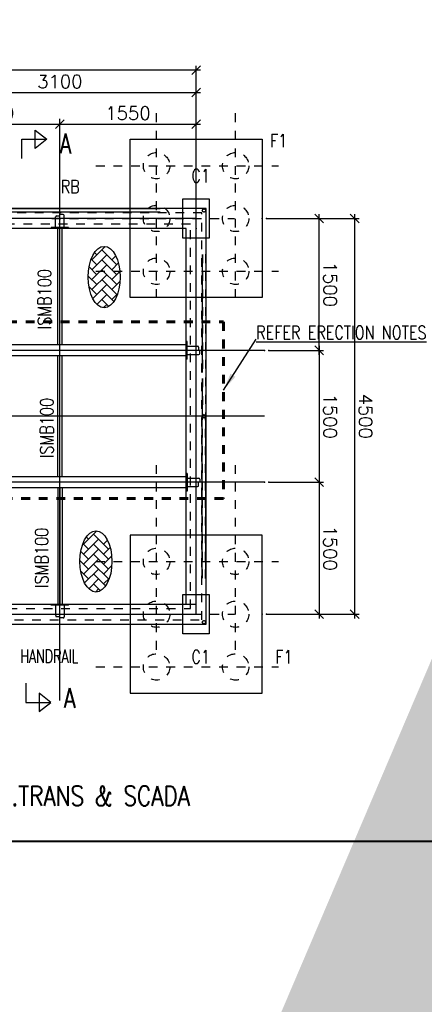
# Model space of a CAD drawing. Header units: inches. Extents: x 727810 to 1461440, y 2714588 to 5435005.
# Tile 9 of 233: x 728334 to 728339, y 2715572 to 2715583. Entities that reach past the tile are written whole.
import ezdxf

# ---------------------------------------------------------------- set-up
doc = ezdxf.new("R2010")
doc.units = ezdxf.units.IN
doc.header["$MEASUREMENT"] = 0
doc.linetypes.add('DIVIDEX2', pattern=[2.5, 1, -0.5, 0, -0.5, 0, -0.5])
doc.linetypes.add('HIDDEN', pattern=[0.375, 0.25, -0.125])
doc.layers.add('AM_5', color=3, linetype='Continuous', lineweight=15)
doc.layers.add('AM_8', color=1, linetype='Continuous', lineweight=15)
doc.layers.add('DETAILS', color=7, linetype='Continuous')
doc.layers.add('Inverter Room', color=7, linetype='Continuous')
doc.styles.add('RANJAN', font='romans.shx', dxfattribs={"width": 0.75})
doc.styles.add('ROMANS', font='ROMANS.shx', dxfattribs={"height": 10})
doc.dimstyles.new('ROMANS$0', dxfattribs={"dimscale": 100, "dimtxt": 100, "dimasz": 1, "dimexe": 0.5, "dimexo": 0.5, "dimgap": 0.5, "dimtad": 1, "dimdec": 0, "dimrnd": 5, "dimdsep": 46, "dimtxsty": 'ROMANS', "dimblk": 'OBLIQUE', "dimcen": 1, "dimdle": 0.5, "dimclrd": 6, "dimclre": 6, "dimclrt": 3, "dimadec": 0, "dimazin": 0, "dimtfac": 1, "dimtdec": 0, "dimtix": 1, "dimtmove": 0, "dimatfit": 3, "dimldrblk": 'OBLIQUE', "dimfxl": 1, "dimtolj": 1, "dimtzin": 0, "dimarcsym": 0})
doc.dimstyles.new('ROMANS$7', dxfattribs={"dimscale": 100, "dimtxt": 2.5, "dimasz": 2, "dimexe": 20, "dimexo": 20, "dimgap": 0.5, "dimtad": 1, "dimdec": 0, "dimrnd": 5, "dimzin": 0, "dimdsep": 46, "dimtxsty": 'ROMANS', "dimcen": 0.09, "dimdle": 20, "dimclrd": 256, "dimclre": 256, "dimclrt": 3, "dimadec": 0, "dimazin": 0, "dimtfac": 20, "dimtdec": 0, "dimtix": 1, "dimtmove": 2, "dimatfit": 3, "dimfxl": 1, "dimtolj": 1, "dimtzin": 0, "dimarcsym": 0})

# ---------------------------------------------------------------- blocks, each defined once
blk = doc.blocks.new('_Oblique')
at = {"color": 0, "linetype": 'ByBlock', "lineweight": -2}
blk.add_line((-0.5, -0.5), (0.5, 0.5), dxfattribs=at)
blk = doc.blocks.new('*D83')
at = {"layer": 'Inverter Room', "color": 6, "lineweight": -2, "ltscale": 0.5, "transparency": 16777216}
for p, q in [((2096078, -2325715), (2096078, -2332015)), ((2096815, -2325765), (2096028, -2325765)), ((2096815, -2331965), (2096028, -2331965))]:
    blk.add_line(p, q, dxfattribs=at)
at = {"layer": 'Inverter Room', "color": 0, "ltscale": 0.5, "transparency": 16777216}
for p in [(2096865, -2325765), (2096078, -2331965), (2096865, -2331965)]:
    blk.add_point(p, dxfattribs=at)
at = {"layer": 'Inverter Room', "color": 6, "lineweight": -2, "ltscale": 0.5, "transparency": 16777216, "xscale": 100, "yscale": 100, "zscale": 100}
for p, rotation in [((2096078, -2325765), 90), ((2096078, -2331965), 270)]:
    blk.add_blockref('_Oblique', p, dxfattribs=dict(at, rotation=rotation))
at = {"layer": 'Inverter Room', "color": 3, "ltscale": 0.5, "transparency": 16777216, "insert": (2095953, -2328865), "char_height": 150, "attachment_point": 5, "rotation": 90, "style": 'ROMANS'}
blk.add_mtext('\\A1;6200', dxfattribs=at)
blk = doc.blocks.new('*D84')
at = {"layer": 'Inverter Room', "color": 6, "lineweight": -2, "ltscale": 0.5, "transparency": 16777216}
for p, q in [((2097765, -2324965), (2097765, -2323912)), ((2102265, -2324965), (2102265, -2323912)), ((2097715, -2323962), (2102315, -2323962))]:
    blk.add_line(p, q, dxfattribs=at)
at = {"layer": 'Inverter Room', "color": 0, "ltscale": 0.5, "transparency": 16777216}
for p in [(2102265, -2323962), (2097765, -2325015), (2102265, -2325015)]:
    blk.add_point(p, dxfattribs=at)
at = {"layer": 'Inverter Room', "color": 6, "lineweight": -2, "ltscale": 0.5, "transparency": 16777216, "xscale": 100, "yscale": 100, "zscale": 100, "rotation": 180}
blk.add_blockref('_Oblique', (2097765, -2323962), dxfattribs=at)
at = {"layer": 'Inverter Room', "color": 6, "lineweight": -2, "ltscale": 0.5, "transparency": 16777216, "xscale": 100, "yscale": 100, "zscale": 100}
blk.add_blockref('_Oblique', (2102265, -2323962), dxfattribs=at)
at = {"layer": 'Inverter Room', "color": 3, "ltscale": 0.5, "transparency": 16777216, "insert": (2100015, -2323837), "char_height": 150, "attachment_point": 5, "style": 'ROMANS'}
blk.add_mtext('\\A1;4500', dxfattribs=at)
blk = doc.blocks.new('*D73')
at = {"layer": 'AM_5', "color": 6, "lineweight": -2, "transparency": 16777216}
for p, q in [((2096334, -2328915), (2096334, -2325715)), ((2096815, -2325765), (2096284, -2325765)), ((2096815, -2328865), (2096284, -2328865))]:
    blk.add_line(p, q, dxfattribs=at)
at = {"layer": 'Inverter Room', "color": 0, "transparency": 16777216}
for p in [(2096334, -2325765), (2096865, -2325765), (2096865, -2328865)]:
    blk.add_point(p, dxfattribs=at)
at = {"layer": 'AM_5', "color": 6, "lineweight": -2, "transparency": 16777216, "xscale": 100, "yscale": 100, "zscale": 100}
for p, rotation in [((2096334, -2325765), 90), ((2096334, -2328865), 270)]:
    blk.add_blockref('_Oblique', p, dxfattribs=dict(at, rotation=rotation))
at = {"layer": 'AM_5', "color": 3, "transparency": 16777216, "insert": (2096209, -2327315), "char_height": 150, "attachment_point": 5, "rotation": 90, "style": 'ROMANS', "bg_fill": 3, "box_fill_scale": 1.25, "bg_fill_color": 256, "bg_fill_true_color": 13158600, "bg_fill_transparency": 0}
blk.add_mtext('\\A1;3100', dxfattribs=at)
blk = doc.blocks.new('*D86')
at = {"layer": 'DETAILS', "color": 6, "lineweight": -2, "ltscale": 0.5, "transparency": 16777216}
for p, q in [((2099315, -2324365), (2097715, -2324365)), ((2097765, -2324915), (2097765, -2324315)), ((2099265, -2324938), (2099265, -2324315))]:
    blk.add_line(p, q, dxfattribs=at)
at = {"layer": 'Inverter Room', "color": 0, "ltscale": 0.5, "transparency": 16777216}
for p in [(2097765, -2324365), (2097765, -2324965), (2099265, -2324988)]:
    blk.add_point(p, dxfattribs=at)
at = {"layer": 'DETAILS', "color": 6, "lineweight": -2, "ltscale": 0.5, "transparency": 16777216, "xscale": 100, "yscale": 100, "zscale": 100, "rotation": 180}
blk.add_blockref('_Oblique', (2097765, -2324365), dxfattribs=at)
at = {"layer": 'DETAILS', "color": 6, "lineweight": -2, "ltscale": 0.5, "transparency": 16777216, "xscale": 100, "yscale": 100, "zscale": 100}
blk.add_blockref('_Oblique', (2099265, -2324365), dxfattribs=at)
at = {"layer": 'DETAILS', "color": 3, "ltscale": 0.5, "transparency": 16777216, "insert": (2098515, -2324240), "char_height": 150, "attachment_point": 5, "style": 'ROMANS', "bg_fill": 3, "box_fill_scale": 1.25, "bg_fill_color": 256, "bg_fill_true_color": 13158600, "bg_fill_transparency": 0}
blk.add_mtext('\\A1;1500', dxfattribs=at)
blk = doc.blocks.new('*D74')
at = {"layer": 'DETAILS', "color": 6, "lineweight": -2, "ltscale": 0.5, "transparency": 16777216}
for p, q in [((2100715, -2324365), (2102315, -2324365)), ((2100765, -2324938), (2100765, -2324315)), ((2102265, -2324915), (2102265, -2324315))]:
    blk.add_line(p, q, dxfattribs=at)
at = {"layer": 'Inverter Room', "color": 0, "ltscale": 0.5, "transparency": 16777216}
for p in [(2102265, -2324365), (2102265, -2324965), (2100765, -2324988)]:
    blk.add_point(p, dxfattribs=at)
at = {"layer": 'DETAILS', "color": 6, "lineweight": -2, "ltscale": 0.5, "transparency": 16777216, "xscale": 100, "yscale": 100, "zscale": 100, "rotation": 180}
blk.add_blockref('_Oblique', (2100765, -2324365), dxfattribs=at)
at = {"layer": 'DETAILS', "color": 6, "lineweight": -2, "ltscale": 0.5, "transparency": 16777216, "xscale": 100, "yscale": 100, "zscale": 100}
blk.add_blockref('_Oblique', (2102265, -2324365), dxfattribs=at)
at = {"layer": 'DETAILS', "color": 3, "ltscale": 0.5, "transparency": 16777216, "insert": (2101515, -2324240), "char_height": 150, "attachment_point": 5, "style": 'ROMANS', "bg_fill": 3, "box_fill_scale": 1.25, "bg_fill_color": 256, "bg_fill_true_color": 13158600, "bg_fill_transparency": 0}
blk.add_mtext('\\A1;1500', dxfattribs=at)
blk = doc.blocks.new('*D75')
at = {"layer": 'DETAILS', "color": 6, "lineweight": -2, "ltscale": 0.5, "transparency": 16777216}
for p, q in [((2099215, -2324365), (2100815, -2324365)), ((2099265, -2324888), (2099265, -2324315)), ((2100765, -2324888), (2100765, -2324315))]:
    blk.add_line(p, q, dxfattribs=at)
at = {"layer": 'Inverter Room', "color": 0, "ltscale": 0.5, "transparency": 16777216}
for p in [(2100765, -2324365), (2099265, -2324938), (2100765, -2324938)]:
    blk.add_point(p, dxfattribs=at)
at = {"layer": 'DETAILS', "color": 6, "lineweight": -2, "ltscale": 0.5, "transparency": 16777216, "xscale": 100, "yscale": 100, "zscale": 100, "rotation": 180}
blk.add_blockref('_Oblique', (2099265, -2324365), dxfattribs=at)
at = {"layer": 'DETAILS', "color": 6, "lineweight": -2, "ltscale": 0.5, "transparency": 16777216, "xscale": 100, "yscale": 100, "zscale": 100}
blk.add_blockref('_Oblique', (2100765, -2324365), dxfattribs=at)
at = {"layer": 'DETAILS', "color": 3, "ltscale": 0.5, "transparency": 16777216, "insert": (2100015, -2324240), "char_height": 150, "attachment_point": 5, "style": 'ROMANS', "bg_fill": 3, "box_fill_scale": 1.25, "bg_fill_color": 256, "bg_fill_true_color": 13158600, "bg_fill_transparency": 0}
blk.add_mtext('\\A1;1500', dxfattribs=at)
blk = doc.blocks.new('*D88')
at = {"layer": 'DETAILS', "color": 6, "lineweight": -2, "ltscale": 0.5, "transparency": 16777216}
for p, q in [((2096692, -2327365), (2096692, -2325715)), ((2097830, -2325765), (2096642, -2325765)), ((2097830, -2327315), (2096642, -2327315))]:
    blk.add_line(p, q, dxfattribs=at)
at = {"layer": 'Inverter Room', "color": 0, "ltscale": 0.5, "transparency": 16777216}
for p in [(2096692, -2325765), (2097880, -2325765), (2097880, -2327315)]:
    blk.add_point(p, dxfattribs=at)
at = {"layer": 'DETAILS', "color": 6, "lineweight": -2, "ltscale": 0.5, "transparency": 16777216, "xscale": 100, "yscale": 100, "zscale": 100}
for p, rotation in [((2096692, -2325765), 90), ((2096692, -2327315), 270)]:
    blk.add_blockref('_Oblique', p, dxfattribs=dict(at, rotation=rotation))
at = {"layer": 'DETAILS', "color": 3, "ltscale": 0.5, "transparency": 16777216, "insert": (2096567, -2326540), "char_height": 150, "attachment_point": 5, "rotation": 90, "style": 'ROMANS', "bg_fill": 3, "box_fill_scale": 1.25, "bg_fill_color": 256, "bg_fill_true_color": 13158600, "bg_fill_transparency": 0}
blk.add_mtext('\\A1;1550', dxfattribs=at)
blk = doc.blocks.new('*D90')
at = {"layer": 'DETAILS', "color": 6, "lineweight": -2, "ltscale": 0.5, "transparency": 16777216}
for p, q in [((2097830, -2327315), (2096642, -2327315)), ((2096692, -2328915), (2096692, -2327265)), ((2097830, -2328865), (2096642, -2328865))]:
    blk.add_line(p, q, dxfattribs=at)
at = {"layer": 'Inverter Room', "color": 0, "ltscale": 0.5, "transparency": 16777216}
for p in [(2096692, -2327315), (2097880, -2327315), (2097880, -2328865)]:
    blk.add_point(p, dxfattribs=at)
at = {"layer": 'DETAILS', "color": 6, "lineweight": -2, "ltscale": 0.5, "transparency": 16777216, "xscale": 100, "yscale": 100, "zscale": 100}
for p, rotation in [((2096692, -2327315), 90), ((2096692, -2328865), 270)]:
    blk.add_blockref('_Oblique', p, dxfattribs=dict(at, rotation=rotation))
at = {"layer": 'DETAILS', "color": 3, "ltscale": 0.5, "transparency": 16777216, "insert": (2096567, -2328090), "char_height": 150, "attachment_point": 5, "rotation": 90, "style": 'ROMANS', "bg_fill": 3, "box_fill_scale": 1.25, "bg_fill_color": 256, "bg_fill_true_color": 13158600, "bg_fill_transparency": 0}
blk.add_mtext('\\A1;1550', dxfattribs=at)
blk = doc.blocks.new('bhcbhb')
at = {"layer": 'AM_8', "ltscale": 0.5}
h = blk.add_hatch(dxfattribs=at)
h.set_pattern_fill('AR-HBONE', color=256, scale=20, angle=90, style=0)
h.set_pattern_definition([(135, (-264515.51, -4301173.805), (-113.137085, 2e-14), [240, -80]), (225, (-264572.08, -4301117.24), (-113.137085, 2e-14), [240, -80])])
edge = h.paths.add_edge_path()
edge.add_ellipse((2098431.2, -2326810.7), major_axis=(-348.6, 0), ratio=0.5219783, start_angle=191.45916, end_angle=459.29111)
edge.add_ellipse((2098431.2, -2326810.7), major_axis=(-348.6, 0), ratio=0.5219783, start_angle=99.29111, end_angle=191.45916)
h = blk.add_hatch(dxfattribs=at)
h.set_pattern_fill('AR-HBONE', color=256, scale=20, angle=90, style=0)
h.set_pattern_definition([(135, (-261281.35, -4301267.94), (-113.137085, 2e-14), [240, -80]), (225, (-261337.92, -4301211.37), (-113.137085, 2e-14), [240, -80])])
edge = h.paths.add_edge_path()
edge.add_ellipse((2101665.3, -2326904.8), major_axis=(-348.6, 0), ratio=0.5219783, start_angle=191.45916, end_angle=459.29111)
edge.add_ellipse((2101665.3, -2326904.8), major_axis=(-348.6, 0), ratio=0.5219783, start_angle=99.29111, end_angle=191.45916)
at = {"layer": 'DETAILS', "linetype": 'DIVIDEX2', "ltscale": 0.5}
for p, q in [((2097165.3, -2326904.8), (2097165.3, -2324828.8)), ((2098365.3, -2326904.8), (2098365.3, -2324828.8)), ((2101665.3, -2326904.8), (2101665.3, -2324828.8)), ((2102865.3, -2326904.8), (2102865.3, -2324828.8)), ((2098669.2, -2325315.3), (2096567.2, -2325315.3)), ((2097765.3, -2327404.8), (2097765.3, -2325328.8)), ((2102669.2, -2325315.3), (2100567.2, -2325315.3)), ((2102265.3, -2327404.8), (2102265.3, -2325328.8)), ((2098669.2, -2326215.3), (2096567.2, -2326215.3)), ((2102669.2, -2326215.3), (2100567.2, -2326215.3))]:
    blk.add_line(p, q, dxfattribs=at)
at = {"layer": 'DETAILS', "ltscale": 0.5}
for p, q in [((2098174.4, -2325655.3), (2100014.8, -2325655.3)), ((2098174.4, -2325695.3), (2099515.3, -2325695.3)), ((2099585.3, -2325695.3), (2100014.8, -2325695.3)), ((2101856.2, -2325655.3), (2100015.8, -2325655.3)), ((2101856.2, -2325695.3), (2100015.8, -2325695.3)), ((2097654.4, -2326175.3), (2097654.4, -2331535.4)), ((2097694.4, -2326175.3), (2097694.4, -2331535.4))]:
    blk.add_line(p, q, dxfattribs=at)
at = {"layer": 'DETAILS', "linetype": 'HIDDEN', "lineweight": 60, "ltscale": 20}
blk.add_lwpolyline([(2098942.4, -2332504), (2098942.4, -2325454.7), (2100949.6, -2325454.7), (2100949.6, -2332504)], close=True, dxfattribs=at)
at = {"layer": 'DETAILS', "ltscale": 0.5}
for centre in [(2097674.4, -2325675.3), (2100015.3, -2325675.3), (2102356.2, -2325675.3)]:
    blk.add_circle(centre, 20, dxfattribs=at)
for centre in [(2098431.2, -2326810.7), (2101665.3, -2326904.8)]:
    blk.add_ellipse(centre, major_axis=(-348.6, 0), ratio=0.5219783, dxfattribs=at)
at = {"layer": 'Inverter Room', "ltscale": 2}
for p, q in [((2099265.3, -2324987.7), (2099265.3, -2332237.4)), ((2100015.3, -2324987.7), (2100015.3, -2332237.4)), ((2100765.3, -2324987.7), (2100765.3, -2332237.4)), ((2099202.8, -2327315.3), (2097880.3, -2327315.3)), ((2100702.8, -2327315.3), (2099327.8, -2327315.3)), ((2100827.8, -2327315.3), (2102150.3, -2327315.3))]:
    blk.add_line(p, q, dxfattribs=at)
at = {"layer": 'Inverter Room', "color": 8, "linetype": 'HIDDEN', "ltscale": 2}
for p, q in [((2098172.8, -2325657.4), (2100006, -2325657.4)), ((2098174.4, -2325693.3), (2099515.3, -2325693.3)), ((2099585.3, -2325693.3), (2100006.1, -2325693.3)), ((2101856.2, -2325693.3), (2100024.6, -2325693.3)), ((2101857.9, -2325657.4), (2100024.7, -2325657.4)), ((2097656.4, -2326175.3), (2097656.4, -2331535.4)), ((2097692.4, -2326173.6), (2097692.4, -2331535.4))]:
    blk.add_line(p, q, dxfattribs=at)
at = {"layer": 'Inverter Room', "color": 2}
for p, q in [((2099217.6, -2325864.8), (2099217.6, -2325747.8)), ((2099228.9, -2325736.6), (2099267.4, -2325736.6)), ((2099301.8, -2325721.5), (2099268, -2325721.5)), ((2099313.1, -2325864.8), (2099313.1, -2325732.8)), ((2100717.6, -2325864.8), (2100717.6, -2325732.8)), ((2100728.9, -2325721.5), (2100762.7, -2325721.5)), ((2100801.8, -2325736.6), (2100763.2, -2325736.6)), ((2100813.1, -2325864.8), (2100813.1, -2325747.8)), ((2099310.1, -2325867.8), (2099220.6, -2325867.8)), ((2100720.6, -2325867.8), (2100810.1, -2325867.8)), ((2097722, -2327278.8), (2097722, -2327312.7)), ((2097865.3, -2327267.6), (2097733.3, -2327267.6)), ((2097737.1, -2327351.8), (2097737.1, -2327313.2)), ((2097868.3, -2327270.6), (2097868.3, -2327360.1)), ((2102162.3, -2327270.6), (2102162.3, -2327360.1)), ((2102165.3, -2327267.6), (2102297.4, -2327267.6)), ((2102293.6, -2327351.8), (2102293.6, -2327313.2)), ((2102308.6, -2327278.8), (2102308.6, -2327312.7)), ((2097865.3, -2327363.1), (2097748.3, -2327363.1)), ((2102165.3, -2327363.1), (2102282.3, -2327363.1))]:
    blk.add_line(p, q, dxfattribs=at)
at = {"layer": 'Inverter Room', "color": 4, "ltscale": 0.5}
for p, q in [((2099165.3, -2325867.8), (2099165.3, -2325879.8)), ((2099202.8, -2325880.3), (2099202.8, -2331850.3)), ((2099327.8, -2325880.3), (2099327.8, -2331850.3)), ((2099365.3, -2325867.8), (2099365.3, -2325879.8)), ((2100665.3, -2325867.8), (2100665.3, -2325879.8)), ((2100702.8, -2325880.3), (2100702.8, -2331850.3)), ((2100827.8, -2325880.3), (2100827.8, -2331850.3)), ((2100865.3, -2325867.8), (2100865.3, -2325879.8)), ((2097868.3, -2327215.3), (2097880.3, -2327215.3)), ((2099202.8, -2327290.3), (2097880.3, -2327290.3)), ((2100702.8, -2327290.3), (2099327.8, -2327290.3)), ((2100827.8, -2327290.3), (2102150.3, -2327290.3)), ((2102162.3, -2327215.3), (2102150.3, -2327215.3)), ((2097868.3, -2327415.3), (2097880.3, -2327415.3)), ((2099202.8, -2327340.3), (2097880.3, -2327340.3)), ((2100702.8, -2327340.3), (2099327.8, -2327340.3)), ((2100827.8, -2327340.3), (2102150.3, -2327340.3)), ((2102162.3, -2327415.3), (2102150.3, -2327415.3))]:
    blk.add_line(p, q, dxfattribs=at)
for points in [[(2098665.3, -2325015.3), (2098665.3, -2326515.3), (2096865.3, -2326515.3), (2096865.3, -2325015.3)], [(2101365.3, -2325015.3), (2101365.3, -2326515.3), (2103165.3, -2326515.3), (2103165.3, -2325015.3)], [(2102380.3, -2332080.3), (2102380.3, -2325650.3), (2097650.3, -2325650.3), (2097650.3, -2332080.3)], [(2102150.3, -2331850.3), (2102150.3, -2325880.3), (2097880.3, -2325880.3), (2097880.3, -2331850.3)]]:
    blk.add_lwpolyline(points, close=True, dxfattribs=at)
at = {"layer": 'Inverter Room', "ltscale": 3}
for points in [[(2097990.3, -2325615.3), (2097990.3, -2325915.3), (2097540.3, -2325915.3), (2097540.3, -2325615.3)], [(2102490.3, -2325615.3), (2102490.3, -2325915.3), (2102040.3, -2325915.3), (2102040.3, -2325615.3)]]:
    blk.add_lwpolyline(points, close=True, dxfattribs=at)
at = {"layer": 'Inverter Room', "color": 8, "linetype": 'HIDDEN', "ltscale": 2}
for points in [[(2099515.3, -2325700.3), (2097700.3, -2325700.3), (2097700.3, -2332030.3), (2102330.3, -2332030.3), (2102330.3, -2325700.3), (2099585.3, -2325700.3)], [(2098740.3, -2331900.3), (2102200.3, -2331900.3), (2102200.3, -2325830.3), (2097830.3, -2325830.3), (2097830.3, -2331900.3), (2098665.3, -2331900.3)]]:
    blk.add_lwpolyline(points, dxfattribs=at)
at = {"layer": 'Inverter Room', "ltscale": 2}
blk.add_lwpolyline([(2102265.3, -2331965.3), (2102265.3, -2325765.3), (2097765.3, -2325765.3), (2097765.3, -2331965.3)], close=True, dxfattribs=at)
at = {"layer": 'Inverter Room', "color": 4, "ltscale": 0.5}
for points in [[(2102150.3, -2331815.3), (2102150.3, -2325765.3)], [(2099365.3, -2325867.8), (2099165.3, -2325867.8)], [(2100665.3, -2325867.8), (2100865.3, -2325867.8)], [(2097868.3, -2327215.3), (2097868.3, -2327415.3)], [(2102162.3, -2327215.3), (2102162.3, -2327415.3)]]:
    blk.add_lwpolyline(points, dxfattribs=at)
at = {"layer": 'Inverter Room', "color": 4, "linetype": 'Continuous'}
blk.add_lwpolyline([(2103048.3, -2327703.1), (2103268.3, -2327703.1), (2103268.3, -2327417.8), (2103162.7, -2327551.6), (2103370.5, -2327551.6), (2103268.3, -2327417.8)], dxfattribs=at)
at = {"layer": 'Inverter Room', "color": 8, "linetype": 'HIDDEN', "ltscale": 2}
for centre, radius in [((2097165.3, -2325315.3), 150), ((2097765.3, -2325315.3), 150), ((2098365.3, -2325315.3), 150), ((2101665.3, -2325315.3), 150), ((2102265.3, -2325315.3), 150), ((2102865.3, -2325315.3), 150), ((2097674.4, -2325675.3), 18), ((2100015.3, -2325675.3), 18), ((2102356.2, -2325675.3), 18), ((2097165.3, -2326215.3), 150), ((2097765.3, -2326215.3), 150), ((2098365.3, -2326215.3), 150), ((2101665.3, -2326215.3), 150), ((2102265.3, -2326215.3), 150), ((2102865.3, -2326215.3), 150)]:
    blk.add_circle(centre, radius, dxfattribs=at)
at = {"layer": 'Inverter Room', "color": 2}
for centre, radius, start, end in [((2099228.9, -2325747.8), 11.2, 90, 180), ((2099301.8, -2325732.8), 11.2, 0, 90), ((2100728.9, -2325732.8), 11.2, 90, 180), ((2100801.8, -2325747.8), 11.2, 360, 90), ((2099220.6, -2325864.8), 3, 180, 270), ((2099310.1, -2325864.8), 3, 270, 0), ((2100720.6, -2325864.8), 3, 180, 270), ((2100810.1, -2325864.8), 3, 270, 360), ((2097733.3, -2327278.8), 11.2, 90, 180), ((2097865.3, -2327270.6), 3, 0, 90), ((2102165.3, -2327270.6), 3, 90, 180), ((2102297.4, -2327278.8), 11.2, 360, 90), ((2097748.3, -2327351.8), 11.2, 180, 270), ((2097865.3, -2327360.1), 3, 270, 0), ((2102165.3, -2327360.1), 3, 180, 270), ((2102282.3, -2327351.8), 11.2, 270, 360)]:
    blk.add_arc(centre, radius, start, end, dxfattribs=at)
at = {"layer": 'DETAILS', "color": 3, "style": 'ROMANS', "width": 0.8}
for s, rotation, p in [('RB', 90, (2097478.1, -2327305.9)), ('ISMB100', 180, (2099024.7, -2327414.8)), ('ISMB100', 180, (2100490.5, -2327389.4)), ('ISMB100', 180, (2101966.8, -2327447.9))]:
    blk.add_text(s, height=150, rotation=rotation, dxfattribs=at).set_placement(p)
at = {"layer": 'Inverter Room', "color": 3, "linetype": 'Continuous', "style": 'ROMANS', "width": 0.8}
for s, p in [('F1', (2102825.7, -2324864.4)), ('F1', (2096955.7, -2324924.2)), ('C1', (2097355, -2325817.8)), ('C1', (2102825.7, -2325817.8))]:
    blk.add_text(s, height=150, rotation=90, dxfattribs=at).set_placement(p)
at = {"layer": 'Inverter Room', "color": 3, "style": 'ROMANS', "width": 0.7}
blk.add_text('HANDRAIL', height=150, rotation=90, dxfattribs=at).set_placement((2102818.3, -2327766.3))
at = {"layer": 'Inverter Room', "color": 2, "linetype": 'Continuous', "ltscale": 0.6, "style": 'RANJAN', "width": 0.75}
blk.add_text('A', height=225, rotation=90, dxfattribs=at).set_placement((2103332.3, -2327269.6))
at = {"layer": 'Inverter Room', "ltscale": 0.5}
for base, p1, p2, angle, picture, middle in [((2102265.3, -2323961.8), (2097765.3, -2325015.3), (2102265.3, -2325015.3), 180, '*D84', (2100015.3, -2323836.8)), ((2096077.9, -2331965.3), (2096865.3, -2325765.3), (2096865.3, -2331965.3), 90, '*D83', (2095952.9, -2328865.3))]:
    dim = blk.add_linear_dim(base=base, p1=p1, p2=p2, angle=angle, dimstyle='ROMANS$0', override={"dimtxt": 150, "dimfxl": 0.75, "dimarcsym": 1}, dxfattribs=at)
    dim.commit()
    dim.dimension.update_dxf_attribs({"geometry": picture, "text_midpoint": middle})
at = {"layer": 'DETAILS', "ltscale": 100}
blk.add_leader([(2099717.3, -2325454.7), (2099137.7, -2325082.5)], dimstyle='ROMANS$7', override={"dimtxt": 150, "dimgap": 0.5, "dimtad": 0, "dimtfill": 1, "dimarcsym": 1}, dxfattribs=at)
at = {"layer": 'AM_5'}
dim = blk.add_linear_dim(base=(2096333.6, -2325765.3), p1=(2096865.3, -2328865.3), p2=(2096865.3, -2325765.3), angle=90, dimstyle='ROMANS$0', override={"dimtxt": 150, "dimtfill": 1, "dimarcsym": 1}, dxfattribs=at)
dim.commit()
dim.dimension.update_dxf_attribs({"geometry": '*D73', "text_midpoint": (2096208.6, -2327315.3)})
at = {"layer": 'DETAILS', "ltscale": 0.5}
for base, p1, p2, picture, middle in [((2097765.3, -2324365.3), (2099265.3, -2324987.7), (2097765.3, -2324965.3), '*D86', (2098515.3, -2324240.3)), ((2102265.3, -2324365.3), (2100765.3, -2324987.7), (2102265.3, -2324965.3), '*D74', (2101515.3, -2324240.3))]:
    dim = blk.add_linear_dim(base=base, p1=p1, p2=p2, angle=180, dimstyle='ROMANS$0', override={"dimtxt": 150, "dimtfill": 1, "dimarcsym": 1}, dxfattribs=at)
    dim.commit()
    dim.dimension.update_dxf_attribs({"geometry": picture, "text_midpoint": middle})
at = {"layer": 'Inverter Room', "ltscale": 2}
blk.add_line((2103247.8, -2327315.3), (2096632.7, -2327315.3), dxfattribs=at)
at = {"layer": 'Inverter Room', "color": 4, "linetype": 'Continuous'}
blk.add_lwpolyline([(2097083.7, -2327749), (2096863.7, -2327749), (2096863.7, -2327463.6), (2096969.2, -2327597.4), (2096761.4, -2327597.4), (2096863.7, -2327463.6)], dxfattribs=at)
at = {"layer": 'Inverter Room', "color": 2, "linetype": 'Continuous', "style": 'ROMANS', "width": 0.8}
blk.add_text('%%UREFER ERECTION NOTES', height=150, rotation=90, dxfattribs=at).set_placement((2099137.7, -2325082.5))
at = {"layer": 'Inverter Room', "color": 2, "linetype": 'Continuous', "ltscale": 0.6, "style": 'RANJAN', "width": 0.75}
blk.add_text('A', height=225, rotation=90, dxfattribs=at).set_placement((2097024.7, -2327315.5))
at = {"layer": 'DETAILS', "ltscale": 0.5}
dim = blk.add_linear_dim(base=(2100765.3, -2324365.3), p1=(2099265.3, -2324937.7), p2=(2100765.3, -2324937.7), angle=180, dimstyle='ROMANS$0', override={"dimtxt": 150, "dimtfill": 1, "dimarcsym": 1}, dxfattribs=at)
dim.commit()
dim.dimension.update_dxf_attribs({"geometry": '*D75', "text_midpoint": (2100015.3, -2324240.3)})
dim = blk.add_linear_dim(base=(2096691.9, -2325765.3), p1=(2097880.3, -2327315.3), p2=(2097880.3, -2325765.3), angle=90, dimstyle='ROMANS$0', override={"dimtxt": 150, "dimtfill": 1, "dimarcsym": 1}, dxfattribs=at)
dim.commit()
dim.dimension.update_dxf_attribs({"geometry": '*D88', "text_midpoint": (2096566.9, -2326540.3)})
dim = blk.add_linear_dim(base=(2096691.9, -2327315.3), p1=(2097880.3, -2328865.3), p2=(2097880.3, -2327315.3), angle=90, dimstyle='ROMANS$0', override={"dimtxt": 150, "dimtfill": 1, "dimarcsym": 1}, dxfattribs=at)
dim.commit()
dim.dimension.update_dxf_attribs({"geometry": '*D90', "text_midpoint": (2096566.9, -2328090.3)})

msp = doc.modelspace()

# ---------------------------------------------------------------- linework, layer by layer
at = {"color": 3, "lineweight": 40}
msp.add_line((728362.91078, 2715573.5094), (728323.26504, 2715573.5094), dxfattribs=at)

# ---------------------------------------------------------------- block references
at = {"layer": 'DETAILS', "xscale": 0.000999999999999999, "yscale": 0.000999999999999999, "zscale": 0.000999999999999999, "rotation": 270}
msp.add_blockref('bhcbhb', (730661.9423, 2717678.3595, 0.148), dxfattribs=at)

# ---------------------------------------------------------------- texts
at = {"layer": 'Inverter Room', "color": 2, "linetype": 'Continuous', "style": 'ROMANS', "width": 0.8}
msp.add_text('PLATFORM FOR BATTERY, ACDB, AUX.TRANS & SCADA', height=0.225, dxfattribs=at).set_placement((728329.66425, 2715573.91467, 0.148))

# ---------------------------------------------------------------- next in the draw order: leaders
at = {"layer": 'Inverter Room', "ltscale": 0.5}
msp.add_leader([(728344.57695, 2715588.99417, 0.148), (728344.33623, 2715588.01117, 0.148), (728343.76963, 2715588.01882, 0.148)], dimstyle='ROMANS$7', override={"dimtxt": 150, "dimgap": 0.5, "dimtad": 0, "dimtfill": 1, "dimarcsym": 1}, dxfattribs=at)

doc.saveas('drawing.dxf')
